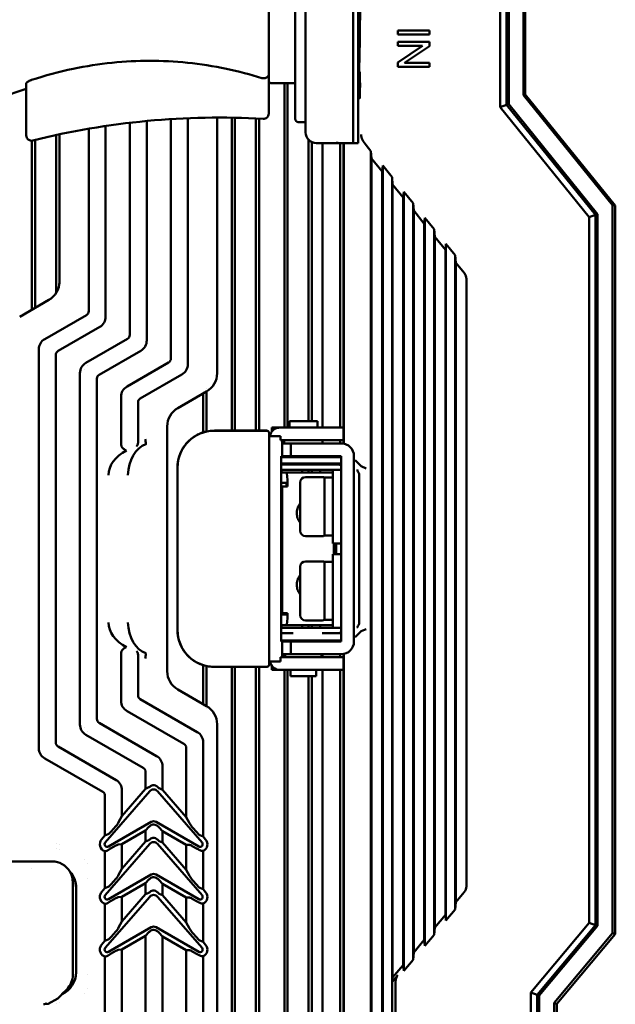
# Model space of a CAD drawing. Header units: millimetres. Extents: x 0 to 5104, y -184 to 1188.
# Tile 67 of 221: x 356 to 412, y 916 to 1010. Entities that reach past the tile are written whole.
import ezdxf

# ---------------------------------------------------------------- set-up
doc = ezdxf.new("R2010")
doc.units = ezdxf.units.MM
doc.header["$LTSCALE"] = 2
doc.layers.add('Sichtbar (ISO)', color=7, linetype='Continuous', lineweight=50)

msp = doc.modelspace()

# ---------------------------------------------------------------- linework, layer by layer
at = {"layer": 'Sichtbar (ISO)'}
for p, q in [((401.353, 1001.435), (401.353, 1041.899)), ((401.935, 1041.9), (401.935, 1001.641)), ((402.148, 1001.716), (402.148, 1041.942)), ((403.546, 1002.582), (403.546, 1041.942)), ((403.723, 1041.907), (403.723, 1002.644)), ((379.381, 1027.065), (379.381, 1004.538)), ((379.383, 1027.125), (379.383, 1003.925)), ((381.883, 1003.525), (381.883, 1027.525)), ((382.883, 1003.784), (382.883, 1027.284)), ((387.383, 1003.784), (387.383, 1027.284)), ((387.883, 1027.284), (387.883, 1003.784)), ((391.628, 1008.726), (391.628, 1008.328)), ((394.628, 1008.726), (391.628, 1008.726)), ((391.628, 1008.328), (394.628, 1008.328)), ((394.628, 1008.328), (394.628, 1008.726)), ((391.628, 1007.633), (391.628, 1007.252)), ((394.628, 1007.633), (391.628, 1007.633)), ((391.628, 1007.252), (393.986, 1007.252)), ((393.986, 1007.252), (391.628, 1005.677)), ((392.273, 1005.65), (394.628, 1007.225)), ((394.628, 1007.225), (394.628, 1007.633)), ((379.381, 1006.78), (379.383, 1006.78)), ((391.628, 1005.677), (391.628, 1005.269)), ((394.628, 1005.65), (392.273, 1005.65)), ((394.628, 1005.269), (394.628, 1005.65)), ((379.381, 1000.825), (379.381, 1004.538)), ((391.628, 1005.269), (394.628, 1005.269)), ((356.377, 1003.689), (356.377, 998.756)), ((379.583, 1003.725), (381.883, 1003.725)), ((380.869, 1003.725), (380.869, 971.03)), ((381.169, 1003.725), (381.169, 971.03)), ((381.883, 1000.325), (381.883, 1003.525)), ((382.883, 1003.784), (382.883, 999.034)), ((387.383, 1003.784), (387.383, 998.034)), ((387.883, 1003.784), (387.883, 998.034)), ((387.915, 1003.765), (387.883, 1003.764)), ((403.546, 1002.582), (403.723, 1002.644)), ((411.998, 992.145), (403.546, 1002.582)), ((403.723, 1002.644), (412.266, 992.094)), ((401.353, 1001.435), (401.935, 1001.641)), ((402.148, 1001.716), (401.935, 1001.641)), ((401.935, 1001.641), (410.374, 991.219)), ((410.588, 991.294), (402.148, 1001.716)), ((409.793, 991.013), (401.353, 1001.435)), ((366.199, 999.314), (366.199, 999.953)), ((367.807, 1000.123), (367.807, 999.314)), ((370.099, 999.314), (370.099, 1000.303)), ((371.707, 1000.386), (371.707, 999.314)), ((374.48, 976.184), (374.48, 1000.446)), ((375.869, 1000.436), (375.869, 970.742)), ((376.169, 1000.431), (376.169, 970.742)), ((378.169, 970.742), (378.169, 1000.362)), ((378.469, 970.742), (378.469, 1000.347)), ((382.883, 1000.025), (382.183, 1000.025)), ((359.215, 998.789), (359.215, 983.803)), ((359.515, 998.853), (359.515, 984.667)), ((359.525, 998.856), (359.525, 984.873)), ((362.299, 999.314), (362.299, 999.389)), ((362.299, 982.085), (362.299, 999.314)), ((363.907, 999.648), (363.907, 999.314)), ((363.907, 981.556), (363.907, 999.314)), ((366.199, 979.832), (366.199, 999.314)), ((367.807, 979.304), (367.807, 999.314)), ((370.099, 977.58), (370.099, 999.314)), ((371.707, 999.314), (371.707, 977.051)), ((356.915, 982.212), (356.915, 998.258)), ((357.215, 982.385), (357.215, 998.325)), ((383.169, 971.63), (383.169, 998.334)), ((383.469, 971.63), (383.469, 998.124)), ((385.883, 998.034), (383.883, 998.034)), ((384.49, 971.03), (384.49, 998.034)), ((385.883, 998.134), (385.883, 998.034)), ((386.083, 998.034), (385.883, 998.034)), ((386.083, 998.034), (386.456, 998.034)), ((386.169, 998.123), (386.169, 998.123)), ((386.169, 971.03), (386.169, 998.034)), ((387.136, 998.034), (386.456, 998.034)), ((386.469, 998.087), (386.469, 998.087)), ((386.469, 998.034), (386.469, 969.513)), ((386.514, 998.082), (386.514, 998.082)), ((386.514, 998.034), (386.514, 969.504)), ((387.383, 998.034), (387.136, 998.034)), ((387.383, 998.034), (387.883, 998.034)), ((388.639, 997.814), (389.078, 997.273)), ((389.078, 997.273), (389.078, 722.324)), ((389.139, 996.555), (389.078, 997.273)), ((389.139, 996.555), (390.139, 995.32)), ((389.139, 996.555), (389.139, 723.512)), ((390.2, 995.887), (390.139, 995.32)), ((390.139, 995.32), (390.139, 724.747)), ((390.2, 995.887), (391.078, 994.803)), ((390.2, 995.887), (390.2, 723.71)), ((391.078, 994.803), (391.139, 994.085)), ((391.078, 994.803), (391.078, 724.793)), ((391.139, 994.085), (392.139, 992.85)), ((391.139, 994.085), (391.139, 918.842)), ((392.2, 993.417), (392.139, 992.85)), ((392.2, 993.417), (393.078, 992.333)), ((392.2, 993.417), (392.2, 919.478)), ((392.139, 992.85), (392.139, 920.034)), ((393.078, 992.333), (393.139, 991.615)), ((393.078, 992.333), (393.078, 920.524)), ((393.139, 991.615), (394.139, 990.38)), ((393.139, 991.615), (393.139, 921.226)), ((411.998, 923.056), (411.998, 992.145)), ((411.998, 992.145), (412.266, 992.094)), ((412.266, 992.094), (412.266, 922.958)), ((394.2, 990.947), (394.139, 990.38)), ((394.139, 990.38), (394.139, 922.418)), ((394.2, 990.947), (395.078, 989.863)), ((394.2, 990.947), (394.2, 921.862)), ((409.793, 991.013), (410.374, 991.219)), ((409.793, 924.025), (409.793, 991.013)), ((410.588, 991.294), (410.374, 991.219)), ((410.374, 991.219), (410.374, 923.814)), ((410.588, 923.736), (410.588, 991.294)), ((395.078, 989.863), (395.139, 989.146)), ((395.078, 989.863), (395.078, 922.908)), ((395.139, 989.146), (396.139, 987.911)), ((395.139, 989.146), (395.139, 923.609)), ((396.2, 988.477), (396.139, 987.911)), ((396.139, 987.911), (396.139, 924.801)), ((396.2, 988.477), (397.078, 987.394)), ((396.2, 988.477), (396.2, 924.245)), ((397.078, 987.394), (397.139, 986.676)), ((397.078, 987.394), (397.078, 925.291)), ((397.139, 986.676), (397.943, 985.683)), ((397.139, 986.676), (397.139, 925.993)), ((398.136, 985.138), (398.136, 927.497)), ((355.752, 981.541), (358.526, 983.142)), ((358.135, 979.432), (362.082, 981.71)), ((359.396, 978.303), (363.344, 980.581)), ((362.035, 977.18), (365.982, 979.457)), ((357.571, 940.602), (357.571, 978.457)), ((363.296, 976.051), (367.244, 978.329)), ((359.18, 941.131), (359.18, 977.928)), ((361.915, 976.522), (361.915, 976.52)), ((362.215, 976.898), (362.215, 976.897)), ((369.882, 977.205), (365.935, 974.927)), ((361.471, 942.855), (361.471, 976.205)), ((363.08, 943.383), (363.08, 975.676)), ((371.144, 976.076), (367.196, 973.799)), ((373.169, 974.494), (373.169, 974.494)), ((373.469, 974.726), (373.469, 974.728)), ((365.371, 969.452), (365.371, 973.952)), ((373.479, 974.452), (370.753, 972.879)), ((373.169, 970.578), (373.169, 974.273)), ((373.469, 970.659), (373.469, 974.446)), ((366.98, 973.424), (366.98, 969.79)), ((369.752, 971.147), (369.752, 947.912)), ((379.962, 971.03), (379.669, 971.03)), ((379.669, 971.03), (379.669, 970.63)), ((379.962, 971.03), (379.963, 971.03)), ((379.963, 970.892), (379.963, 971.03)), ((379.963, 971.03), (380.469, 971.03)), ((380.469, 971.03), (383.469, 971.03)), ((383.994, 971.63), (381.344, 971.63)), ((381.344, 971.63), (381.344, 971.03)), ((386.469, 971.03), (383.469, 971.03)), ((383.994, 971.63), (383.994, 971.03)), ((386.469, 969.83), (386.469, 971.03)), ((379.003, 970.742), (374.228, 970.742)), ((374.247, 970.73), (374.229, 970.73)), ((379.222, 970.73), (374.247, 970.73)), ((379.203, 970.742), (379.021, 970.742)), ((379.422, 970.53), (379.422, 948.53)), ((379.422, 970.23), (379.503, 970.23)), ((380.491, 970.23), (379.503, 970.23)), ((380.495, 970.23), (380.491, 970.23)), ((380.495, 969.83), (380.495, 970.23)), ((380.495, 969.83), (383.469, 969.83)), ((380.669, 968.33), (380.669, 969.83)), ((380.844, 969.83), (380.844, 969.53)), ((383.469, 969.83), (386.469, 969.83)), ((384.494, 969.83), (384.494, 969.53)), ((386.169, 969.53), (386.169, 969.83)), ((380.669, 969.53), (381.469, 969.53)), ((381.669, 969.53), (381.469, 969.53)), ((381.469, 969.53), (381.469, 968.33)), ((386.269, 969.53), (381.669, 969.53)), ((380.562, 968.23), (380.557, 968.23)), ((380.561, 968.33), (380.669, 968.33)), ((384.447, 968.23), (380.562, 968.23)), ((381.469, 968.33), (380.669, 968.33)), ((380.869, 968.33), (380.869, 968.23)), ((381.169, 968.237), (381.169, 968.23)), ((381.469, 968.33), (381.669, 968.33)), ((381.669, 968.33), (386.269, 968.33)), ((386.269, 968.23), (384.447, 968.23)), ((384.49, 968.23), (384.49, 968.33)), ((386.169, 968.23), (386.169, 968.33)), ((386.269, 950.73), (386.269, 968.33)), ((387.469, 968.33), (387.469, 950.73)), ((370.716, 967.23), (370.716, 951.83)), ((370.729, 951.83), (370.729, 967.23)), ((380.555, 951.19), (380.555, 967.87)), ((380.562, 951.53), (380.562, 967.63)), ((380.562, 967.63), (384.447, 967.63)), ((380.624, 967.53), (380.562, 967.53)), ((380.562, 967.03), (380.624, 967.03)), ((380.596, 966.78), (380.596, 967.03)), ((381.707, 967.53), (380.624, 967.53)), ((380.624, 967.03), (381.707, 967.03)), ((380.869, 967.63), (380.869, 967.53)), ((381.169, 967.63), (381.169, 967.53)), ((385.941, 967.53), (381.707, 967.53)), ((381.707, 967.03), (385.47, 967.03)), ((382.546, 966.78), (382.546, 967.03)), ((383.169, 967.53), (383.169, 967.63)), ((383.169, 966.78), (383.169, 967.03)), ((383.469, 967.53), (383.469, 967.63)), ((383.469, 966.78), (383.469, 967.03)), ((384.268, 966.78), (384.268, 967.03)), ((384.447, 967.63), (386.269, 967.63)), ((384.49, 967.53), (384.49, 967.63)), ((385.47, 960.03), (385.47, 967.03)), ((385.47, 967.03), (386.269, 967.03)), ((386.169, 967.474), (386.169, 967.63)), ((387.47, 966.7), (387.47, 967.823)), ((387.572, 967.925), (388.139, 967.358)), ((388.139, 967.358), (388.639, 967.151)), ((380.562, 966.78), (381.065, 966.78)), ((385.449, 966.78), (381.065, 966.78)), ((382.87, 966.33), (384.452, 966.33)), ((384.67, 960.78), (384.67, 966.28)), ((384.67, 966.28), (385.47, 966.28)), ((387.47, 966.7), (387.47, 966.347)), ((387.47, 952.712), (387.47, 966.347)), ((387.97, 966.481), (387.97, 952.578)), ((381.083, 965.78), (380.562, 965.78)), ((380.562, 965.23), (380.585, 965.23)), ((380.585, 965.452), (380.672, 965.452)), ((380.585, 965.452), (380.585, 953.42)), ((380.672, 953.48), (380.672, 965.452)), ((381.17, 965.452), (380.672, 965.452)), ((381.083, 965.452), (381.083, 965.78)), ((381.17, 965.452), (381.17, 965.58)), ((382.37, 961.23), (382.37, 965.83)), ((380.585, 964.73), (380.562, 964.73)), ((387.469, 965.03), (387.47, 965.03)), ((387.469, 962.03), (387.47, 962.03)), ((382.87, 960.73), (384.452, 960.73)), ((384.67, 960.78), (385.47, 960.78)), ((385.47, 960.03), (386.269, 960.03)), ((385.553, 959.03), (385.553, 960.03)), ((385.767, 960.03), (385.767, 959.03)), ((386.265, 960.03), (386.265, 959.03)), ((385.47, 952.03), (385.47, 959.03)), ((385.47, 959.03), (386.269, 959.03)), ((382.37, 953.23), (382.37, 957.83)), ((382.87, 958.33), (384.452, 958.33)), ((384.67, 952.78), (384.67, 958.28)), ((384.67, 958.28), (385.47, 958.28)), ((387.469, 957.03), (387.47, 957.03)), ((380.585, 954.33), (380.562, 954.33)), ((387.469, 954.03), (387.47, 954.03)), ((380.562, 953.83), (380.585, 953.83)), ((380.562, 953.28), (381.083, 953.28)), ((380.585, 953.42), (380.672, 953.42)), ((380.672, 953.42), (381.17, 953.42)), ((381.083, 953.42), (381.083, 953.28)), ((381.065, 952.28), (380.562, 952.28)), ((380.596, 952.28), (380.596, 952.03)), ((381.065, 952.28), (385.449, 952.28)), ((382.546, 952.28), (382.546, 952.03)), ((382.87, 952.73), (384.452, 952.73)), ((383.169, 952.03), (383.169, 952.28)), ((383.469, 952.03), (383.469, 952.28)), ((384.268, 952.03), (384.268, 952.28)), ((384.67, 952.78), (385.47, 952.78)), ((387.47, 952.712), (387.47, 952.359)), ((387.47, 951.236), (387.47, 952.359)), ((380.562, 952.03), (380.624, 952.03)), ((380.562, 951.53), (381.707, 951.53)), ((381.707, 952.03), (380.624, 952.03)), ((385.47, 952.03), (381.707, 952.03)), ((385.941, 951.53), (384.447, 951.53)), ((385.47, 952.03), (386.269, 952.03)), ((386.269, 951.53), (385.941, 951.53)), ((386.169, 951.53), (386.169, 951.585)), ((388.139, 951.701), (387.572, 951.134)), ((388.639, 951.908), (388.139, 951.701)), ((380.557, 950.83), (380.562, 950.83)), ((380.669, 950.73), (380.561, 950.73)), ((380.562, 950.83), (384.447, 950.83)), ((380.669, 949.23), (380.669, 950.73)), ((380.669, 950.73), (381.469, 950.73)), ((380.869, 950.83), (380.869, 950.73)), ((381.169, 950.83), (381.169, 950.73)), ((381.669, 950.73), (381.469, 950.73)), ((381.469, 950.73), (381.469, 949.53)), ((386.269, 950.73), (381.669, 950.73)), ((383.169, 950.73), (383.169, 950.83)), ((383.469, 950.73), (383.469, 950.83)), ((384.447, 950.83), (386.269, 950.83)), ((384.49, 950.73), (384.49, 950.83)), ((386.169, 950.73), (386.169, 950.83)), ((365.371, 945.107), (365.371, 949.607)), ((366.98, 949.269), (366.98, 945.636)), ((381.469, 949.53), (380.669, 949.53)), ((380.869, 949.53), (380.869, 949.23)), ((380.944, 949.23), (380.944, 949.53)), ((381.469, 949.53), (381.669, 949.53)), ((386.269, 949.53), (381.669, 949.53)), ((384.394, 949.23), (384.394, 949.53)), ((384.49, 949.23), (384.49, 949.53)), ((386.169, 949.23), (386.169, 949.53)), ((386.469, 949.546), (386.469, 769.513)), ((386.514, 949.555), (386.514, 769.504)), ((373.169, 944.786), (373.169, 948.481)), ((373.469, 944.613), (373.469, 948.4)), ((374.229, 948.33), (374.247, 948.33)), ((374.247, 948.33), (379.222, 948.33)), ((379.503, 948.83), (379.422, 948.83)), ((379.503, 948.83), (380.491, 948.83)), ((379.669, 948.43), (379.669, 948.03)), ((380.495, 948.83), (380.491, 948.83)), ((380.495, 949.23), (383.469, 949.23)), ((380.495, 948.83), (380.495, 949.23)), ((386.469, 949.23), (383.469, 949.23)), ((386.469, 948.03), (386.469, 949.23)), ((374.228, 948.318), (379.003, 948.318)), ((375.869, 948.318), (375.869, 888.94)), ((376.169, 948.318), (376.169, 888.94)), ((378.169, 888.94), (378.169, 948.318)), ((378.469, 888.94), (378.469, 948.318)), ((379.021, 948.318), (379.203, 948.318)), ((379.669, 948.03), (379.962, 948.03)), ((379.963, 948.03), (379.962, 948.03)), ((379.963, 948.03), (379.963, 948.167)), ((379.963, 948.03), (380.469, 948.03)), ((383.469, 948.03), (380.469, 948.03)), ((380.869, 948.03), (380.869, 888.94)), ((381.169, 948.03), (381.169, 888.94)), ((381.444, 947.43), (381.444, 948.03)), ((381.444, 947.43), (383.894, 947.43)), ((383.169, 888.94), (383.169, 947.43)), ((383.469, 948.03), (386.469, 948.03)), ((383.469, 888.94), (383.469, 947.43)), ((383.894, 947.43), (383.894, 948.03)), ((384.49, 771.03), (384.49, 948.03)), ((386.169, 771.03), (386.169, 948.03)), ((373.479, 944.607), (370.753, 946.18)), ((367.196, 945.261), (372.597, 942.144)), ((371.336, 941.015), (365.935, 944.132)), ((373.169, 944.565), (373.169, 944.565)), ((373.469, 944.331), (373.469, 944.333)), ((368.744, 939.865), (363.296, 943.008)), ((374.48, 865.446), (374.48, 942.875)), ((361.915, 942.539), (361.915, 942.538)), ((367.482, 938.736), (362.035, 941.879)), ((362.215, 942.162), (362.215, 942.162)), ((373.16, 941.169), (373.16, 932.225)), ((364.89, 937.586), (359.396, 940.756)), ((371.552, 940.64), (371.552, 934.076)), ((363.628, 936.457), (358.135, 939.627)), ((367.699, 938.361), (367.699, 936.755)), ((369.307, 938.89), (369.307, 936.658)), ((368.096, 936.518), (363.871, 931.658)), ((365.453, 934.172), (367.699, 936.755)), ((365.453, 936.611), (365.453, 934.172)), ((368.016, 936.895), (367.699, 936.755)), ((368.825, 936.518), (373.05, 931.658)), ((369.307, 936.658), (368.989, 936.799)), ((371.552, 934.076), (369.307, 936.658)), ((363.845, 936.082), (363.845, 932.322)), ((364.18, 931.282), (368.219, 933.614)), ((365.453, 934.172), (365.136, 933.582)), ((372.741, 931.282), (368.702, 933.614)), ((371.552, 934.076), (371.87, 933.486)), ((364.162, 932.462), (363.845, 932.322)), ((364.422, 932.7), (364.876, 933.222)), ((367.699, 932.788), (365.453, 931.491)), ((367.699, 932.788), (368.016, 933.141)), ((367.699, 932.788), (367.699, 931.755)), ((368.729, 933.289), (368.702, 933.305)), ((369.307, 932.739), (368.989, 933.093)), ((369.307, 932.739), (371.552, 931.443)), ((369.307, 931.658), (369.307, 932.739)), ((372.583, 932.604), (372.129, 933.125)), ((359.215, 931.548), (359.215, 931.548)), ((363.527, 931.956), (363.845, 932.322)), ((368.096, 931.518), (363.871, 926.658)), ((365.453, 929.172), (367.699, 931.755)), ((368.016, 931.895), (367.699, 931.755)), ((368.825, 931.518), (373.05, 926.658)), ((368.989, 931.799), (369.307, 931.658)), ((371.552, 929.076), (369.307, 931.658)), ((372.843, 932.366), (373.16, 932.225)), ((373.394, 931.956), (373.16, 932.225)), ((359.215, 931.045), (359.215, 931.045)), ((359.515, 931.504), (359.515, 931.503)), ((359.515, 930.995), (359.515, 930.995)), ((363.845, 930.827), (363.845, 927.322)), ((364.876, 931.375), (364.422, 931.113)), ((365.136, 931.478), (365.453, 931.491)), ((365.453, 931.491), (365.453, 929.172)), ((371.87, 931.43), (371.552, 931.443)), ((371.552, 931.443), (371.552, 929.076)), ((372.129, 931.326), (372.583, 931.064)), ((373.16, 930.859), (373.16, 927.225)), ((348.703, 929.862), (358.812, 929.862)), ((361.915, 930.06), (361.915, 930.058)), ((356.915, 929.193), (356.915, 929.193)), ((362.215, 929.626), (362.215, 929.621)), ((365.136, 928.582), (365.453, 929.172)), ((371.87, 928.486), (371.552, 929.076)), ((360.796, 927.861), (360.796, 919.124)), ((362.215, 928.255), (362.215, 928.255)), ((364.18, 926.282), (368.219, 928.614)), ((364.422, 927.7), (364.876, 928.222)), ((365.453, 926.491), (367.699, 927.788)), ((368.016, 928.141), (367.699, 927.788)), ((367.699, 927.788), (367.699, 926.755)), ((372.741, 926.282), (368.702, 928.614)), ((368.702, 928.305), (368.729, 928.289)), ((368.989, 928.093), (369.307, 927.739)), ((372.583, 927.604), (372.129, 928.125)), ((361.102, 927.36), (361.102, 919.353)), ((361.105, 919.349), (361.105, 927.364)), ((363.527, 926.956), (363.845, 927.322)), ((363.845, 927.322), (364.162, 927.462)), ((367.699, 926.755), (368.016, 926.895)), ((371.552, 926.443), (369.307, 927.739)), ((369.307, 926.658), (369.307, 927.739)), ((373.16, 927.225), (372.843, 927.366)), ((373.394, 926.956), (373.16, 927.225)), ((397.934, 926.94), (397.139, 925.993)), ((368.096, 926.518), (363.871, 921.658)), ((364.422, 926.113), (364.876, 926.375)), ((365.136, 926.478), (365.453, 926.491)), ((367.699, 926.755), (365.453, 924.172)), ((365.453, 924.172), (365.453, 926.491)), ((368.825, 926.518), (373.05, 921.658)), ((368.989, 926.799), (369.307, 926.658)), ((369.307, 926.658), (371.552, 924.076)), ((371.87, 926.43), (371.552, 926.443)), ((371.552, 924.076), (371.552, 926.443)), ((372.583, 926.064), (372.129, 926.326)), ((397.139, 925.993), (397.078, 925.291)), ((363.845, 922.322), (363.845, 925.827)), ((373.16, 922.225), (373.16, 925.859)), ((397.078, 925.291), (396.2, 924.245)), ((365.453, 924.172), (365.136, 923.582)), ((371.552, 924.076), (371.87, 923.486)), ((396.139, 924.801), (395.139, 923.609)), ((396.139, 924.801), (396.2, 924.245)), ((364.18, 921.282), (368.219, 923.614)), ((364.876, 923.222), (364.422, 922.7)), ((367.699, 922.788), (368.016, 923.141)), ((372.741, 921.282), (368.702, 923.614)), ((368.729, 923.289), (368.702, 923.305)), ((372.129, 923.125), (372.583, 922.604)), ((395.139, 923.609), (395.078, 922.908)), ((404.257, 917.428), (409.793, 924.025)), ((410.374, 923.814), (404.839, 917.217)), ((405.053, 917.139), (410.588, 923.736)), ((409.793, 924.025), (410.374, 923.814)), ((410.588, 923.736), (410.374, 923.814)), ((363.845, 922.322), (363.527, 921.956)), ((364.162, 922.462), (363.845, 922.322)), ((365.453, 921.491), (367.699, 922.788)), ((367.699, 922.788), (367.699, 892.025)), ((369.307, 922.739), (368.989, 923.093)), ((371.552, 921.443), (369.307, 922.739)), ((369.307, 892.073), (369.307, 922.739)), ((372.843, 922.366), (373.16, 922.225)), ((373.16, 922.225), (373.394, 921.956)), ((394.139, 922.418), (393.139, 921.226)), ((394.139, 922.418), (394.2, 921.862)), ((395.078, 922.908), (394.2, 921.862)), ((406.463, 916.459), (411.998, 923.056)), ((412.266, 922.958), (406.731, 916.361)), ((411.998, 923.056), (412.266, 922.958)), ((364.422, 921.113), (364.876, 921.375)), ((365.136, 921.478), (365.453, 921.491)), ((365.453, 890.204), (365.453, 921.491)), ((371.552, 921.443), (371.552, 890.712)), ((371.87, 921.43), (371.552, 921.443)), ((372.583, 921.064), (372.129, 921.326)), ((363.845, 892.149), (363.845, 920.827)), ((373.16, 795.412), (373.16, 920.859)), ((393.078, 920.524), (392.2, 919.478)), ((393.139, 921.226), (393.078, 920.524)), ((392.139, 920.034), (391.139, 918.842)), ((392.139, 920.034), (392.2, 919.478)), ((362.215, 919.176), (362.215, 919.176)), ((391.62, 919.056), (391.104, 918.441)), ((391.104, 918.441), (391.139, 918.842)), ((391.104, 800.618), (391.104, 918.441)), ((391.417, 800.559), (391.417, 918.5)), ((360.21, 917.711), (359.763, 917.264)), ((362.215, 917.81), (362.215, 917.805)), ((359.357, 916.851), (358.438, 916.353)), ((359.767, 917.261), (359.357, 916.851)), ((361.915, 917.372), (361.915, 917.37)), ((404.257, 800.841), (404.257, 917.428)), ((404.257, 917.428), (404.839, 917.217)), ((405.053, 917.139), (404.839, 917.217)), ((404.839, 917.217), (404.839, 801.052)), ((405.053, 801.13), (405.053, 917.139)), ((358.438, 916.353), (358.142, 916.327)), ((359.215, 916.382), (359.215, 916.382)), ((359.515, 916.432), (359.515, 916.432)), ((406.463, 801.993), (406.463, 916.459)), ((406.463, 916.459), (406.731, 916.361)), ((406.731, 916.361), (406.731, 802.09))]:
    msp.add_line(p, q, dxfattribs=at)
for centre, radius, start, end in [((379.583, 1003.925), 0.2, 179.99999, 270), ((368.094, 967.263), 37.782, 108.06726, 111.79466), ((378.881, 1000.825), 0.5, 266.70166, 0), ((374.662, 927.627), 72.819, 86.70166, 104.03875), ((382.183, 1000.325), 0.3, 179.99979, 270), ((383.883, 999.034), 1, 180, 270), ((356.877, 998.756), 0.5, 180, 284.03875), ((380.469, 970.03), 1, 90, 168.46304), ((379.222, 970.53), 0.2, 0, 90), ((386.269, 968.33), 1.2, 0, 90), ((381.244, 968.63), 0.4, 228.59038, 270), ((384.094, 968.63), 0.4, 270, 311.40962), ((382.87, 965.83), 0.5, 90, 180), ((384.452, 965.83), 0.5, 64.15807, 90), ((382.87, 961.23), 0.5, 180, 270), ((384.452, 961.23), 0.5, 270, 295.84193), ((382.87, 957.83), 0.5, 90, 180), ((384.452, 957.83), 0.5, 64.15807, 90), ((382.87, 953.23), 0.5, 180, 270), ((384.452, 953.23), 0.5, 270, 295.84193), ((386.269, 950.73), 1.2, 270, 0), ((379.222, 948.53), 0.2, 270, 0), ((380.469, 949.03), 1, 191.53696, 270), ((364.057, 931.496), 0.702, 139, 252.4019), ((364.057, 931.496), 0.246, 139, 300), ((372.865, 931.496), 0.246, 240, 41), ((372.865, 931.496), 0.702, 294.93247, 41), ((364.057, 926.496), 0.702, 139, 158.39058), ((372.865, 926.496), 0.702, 294.93247, 41), ((364.057, 926.496), 0.702, 201.60942, 252.4019), ((364.057, 926.496), 0.246, 139, 300), ((372.865, 926.496), 0.246, 240, 41), ((364.057, 921.496), 0.702, 139, 158.39058), ((364.057, 921.496), 0.702, 201.60942, 252.4019), ((364.057, 921.496), 0.246, 139, 300), ((372.865, 921.496), 0.246, 240, 41), ((372.865, 921.496), 0.702, 294.93247, 41)]:
    msp.add_arc(centre, radius, start, end, dxfattribs=at)
for centre, major_axis, ratio, start_param, end_param in [((387.855, 1015.525), (0, 12.25), 0.017455, 3.273106, 6.151672), ((388.639, 997.356), (-0.447, 0.758), 0.296452, 5.178313, 5.20583), ((357.524, 984.874), (1.733, -1.001), 0.999188, 5.759806, 6.806564), ((396.982, 985.035), (-1.105, -0.391), 0.852762, 2.848322, 3.434864), ((361.721, 982.168), (0.52, -0.301), 0.832031, 5.835243, 6.731127), ((362.406, 981.773), (-1.353, 0.781), 0.832031, 2.693651, 3.589535), ((359.073, 978.24), (-1.353, 0.781), 0.832031, 5.835243, 6.731127), ((365.621, 979.916), (-0.52, 0.301), 0.832031, 2.693651, 3.589535), ((366.306, 979.52), (-1.353, 0.781), 0.832031, 2.693651, 3.589535), ((359.757, 977.845), (-0.52, 0.301), 0.832031, 5.835243, 6.731127), ((369.521, 977.663), (0.52, -0.301), 0.832031, 5.835243, 6.731127), ((362.973, 975.988), (-1.353, 0.781), 0.832031, 5.835243, 6.731127), ((370.206, 977.268), (-1.353, 0.781), 0.832031, 2.693651, 3.589535), ((363.657, 975.593), (-0.52, 0.301), 0.832031, 5.835243, 6.731127), ((372.479, 976.184), (-2.001, 0), 0.999391, 2.094395, 3.141593), ((366.873, 973.736), (-1.353, 0.781), 0.832031, 5.835243, 6.731127), ((367.557, 973.34), (-0.52, 0.301), 0.832031, 5.835243, 6.731127), ((371.753, 971.147), (2.001, 0), 0.999391, 2.094395, 3.141593), ((374.229, 967.23), (0, 3.5), 0.999932, 0, 1.570796), ((379.003, 970.542), (0.027, 0.198), 0.999768, 0.07896, 0.134413), ((379.203, 970.173), (0, 0.568), 0.011633, 6.076651, 6.283185), ((368.147, 966.53), (0.131, 2.999), 0.706433, 0.262061, 1.60163), ((368.778, 966.53), (4.596, 0), 0.652714, 2.252148, 3.141593), ((380.561, 967.87), (0, -0.46), 0.0131, 3.141593, 4.712389), ((380.562, 967.63), (0, 0.6), 0.996195, 0, 0.006994), ((385.941, 967.03), (0, 0.5), 0.996195, 5.564484, 6.283185), ((388.177, 966.688), (0.351, -0.357), 0.322307, 3.169135, 4.196063), ((388.639, 967.858), (0.5, 0.501), 0.017444, 3.141582, 3.148809), ((381.065, 965.58), (0, 1.2), 0.087156, 4.712389, 6.283185), ((385.449, 965.58), (0, 1.2), 0.087156, 6.077902, 6.283185), ((387.47, 965.981), (0.354, 0.854), 0.414035, 5.497787, 6.016975), ((380.567, 953.48), (0, 1.2), 0.087156, 4.662714, 4.712389), ((381.065, 953.48), (0, -1.2), 0.087156, 0, 1.521121), ((368.778, 952.53), (-4.596, 0), 0.652714, 0, 0.889444), ((368.147, 952.53), (-0.131, 2.999), 0.706433, 1.539963, 2.879531), ((385.449, 953.48), (0, -1.2), 0.087156, 0, 0.205283), ((388.177, 952.371), (0.351, 0.357), 0.322307, 2.087122, 3.114051), ((387.47, 953.078), (-0.354, 0.854), 0.414035, 3.407803, 3.926991), ((374.229, 951.83), (0, -3.5), 0.999932, 4.712389, 6.283185), ((380.561, 951.19), (0, -0.46), 0.0131, 4.712389, 6.283185), ((385.941, 952.03), (0, -0.5), 0.996195, 0, 0.718701), ((388.639, 951.201), (0.5, -0.501), 0.017444, 3.134376, 3.141603), ((380.562, 951.43), (0, -0.6), 0.996195, 6.276191, 6.283185), ((366.221, 949.777), (1.512, -0.173), 0.023257, 6.282566, 6.395033), ((379.203, 948.886), (0, -0.568), 0.011633, 0, 0.206535), ((371.753, 947.912), (2.001, 0), 0.999391, 3.141593, 4.18879), ((379.003, 948.518), (0.027, -0.198), 0.999768, 6.149327, 6.204889), ((367.557, 945.719), (-0.52, -0.301), 0.832031, 5.835243, 6.731127), ((366.873, 945.324), (-1.353, -0.781), 0.832031, 5.835243, 6.731127), ((372.479, 942.875), (-2.001, 0), 0.999391, 3.141593, 4.18879), ((362.973, 943.071), (-1.353, -0.781), 0.832031, 5.835243, 6.731127), ((363.657, 943.467), (-0.52, -0.301), 0.832031, 5.835243, 6.731127), ((371.659, 940.952), (1.353, 0.781), 0.832031, 5.835243, 6.731127), ((359.757, 941.214), (-0.52, -0.301), 0.832031, 5.835243, 6.731127), ((370.975, 940.557), (0.52, 0.301), 0.832031, 5.835243, 6.731127), ((359.073, 940.819), (-1.353, -0.781), 0.832031, 5.835243, 6.731127), ((367.806, 938.673), (-1.353, -0.781), 0.832031, 2.693651, 3.589535), ((367.121, 938.278), (0.52, 0.301), 0.832031, 5.835243, 6.731127), ((363.952, 936.394), (-1.353, -0.781), 0.832031, 2.693651, 3.589535), ((368.461, 936.557), (0, -0.54), 0.925764, 2.574399, 3.520507), ((363.268, 935.999), (0.52, 0.301), 0.832031, 5.835243, 6.731127), ((368.276, 937.256), (0.294, 0.363), 0.168682, 3.459729, 3.865338), ((368.461, 936.148), (0, -0.54), 0.925764, 2.324742, 3.958443), ((368.729, 937.159), (-0.294, 0.363), 0.168682, 2.101507, 2.823457), ((364.876, 933.344), (0.294, 0.363), 0.168682, 4.506926, 5.554124), ((368.461, 933.156), (0, -0.523), 0.955319, 2.637557, 3.645628), ((368.461, 932.847), (0, -0.523), 0.955319, 2.637557, 3.520507), ((372.129, 933.248), (-0.294, 0.363), 0.168682, 0.729061, 1.776259), ((364.422, 932.822), (0.294, 0.363), 0.168682, 3.459729, 4.506926), ((368.276, 933.245), (-0.297, -0.184), 0.227735, 4.761422, 5.619069), ((368.729, 933.197), (0.297, -0.184), 0.227735, 0.664116, 1.711314), ((372.583, 932.726), (-0.294, 0.363), 0.168682, 1.776259, 2.823457), ((368.276, 932.256), (-0.294, -0.363), 0.168682, 0.318136, 0.723746), ((368.461, 931.148), (0, 0.54), 0.925764, 5.466335, 7.100036), ((368.461, 931.557), (0, 0.54), 0.925764, 5.715992, 6.6621), ((368.729, 932.159), (0.294, -0.363), 0.168682, 5.2431, 5.965049), ((363.7, 931.496), (-0.769, 0), 0.885782, 1.760091, 2.215609), ((364.422, 931.02), (-0.297, -0.184), 0.227735, 4.571872, 4.930832), ((364.876, 931.282), (-0.297, -0.184), 0.227735, 3.524674, 4.571872), ((372.129, 931.234), (0.297, -0.184), 0.227735, 1.711314, 2.758511), ((372.583, 930.972), (-0.297, 0.184), 0.227735, 4.772338, 4.852906), ((373.198, 931.496), (0.72, 0), 0.885782, 4.195493, 4.659463), ((358.797, 927.855), (-1.425, -1.425), 0.992433, 2.895242, 3.923193), ((358.788, 927.846), (-1.425, -1.425), 0.992433, 2.359993, 2.915085), ((358.8, 927.358), (-1.628, -1.628), 0.998783, 2.356803, 3.100016), ((358.804, 927.361), (-1.628, -1.628), 0.998783, 2.356803, 3.083221), ((364.876, 928.344), (-0.294, -0.363), 0.168682, 1.365334, 2.412531), ((368.276, 928.245), (-0.297, -0.184), 0.227735, 4.761422, 5.619069), ((368.461, 928.156), (0, -0.523), 0.955319, 2.637557, 3.645628), ((368.461, 927.847), (0, -0.523), 0.955319, 2.637557, 3.520507), ((368.729, 928.197), (0.297, -0.184), 0.227735, 0.664116, 1.711314), ((372.129, 928.248), (0.294, -0.363), 0.168682, 3.870654, 4.917852), ((364.422, 927.822), (-0.294, -0.363), 0.168682, 0.318136, 1.365334), ((368.276, 927.256), (-0.294, -0.363), 0.168682, 0.318136, 0.723746), ((368.461, 926.557), (0, 0.54), 0.925764, 5.715992, 6.6621), ((368.729, 927.159), (0.294, -0.363), 0.168682, 5.2431, 5.965049), ((372.583, 927.726), (-0.294, 0.363), 0.168682, 1.776259, 2.823457), ((396.982, 927.602), (-1.103, 0.401), 0.852031, 2.840883, 3.442302), ((363.7, 926.496), (-0.769, 0), 0.885782, 1.760091, 2.215609), ((364.422, 926.02), (0.297, 0.184), 0.227735, 1.430279, 1.78924), ((364.876, 926.282), (0.297, 0.184), 0.227735, 0.383081, 1.430279), ((368.461, 926.148), (0, 0.54), 0.925764, 5.466335, 7.100036), ((372.129, 926.234), (-0.297, 0.184), 0.227735, 4.852906, 5.900104), ((372.583, 925.972), (0.297, -0.184), 0.227735, 1.630745, 1.711314), ((373.198, 926.496), (0.72, 0), 0.885782, 4.195493, 4.659463), ((364.876, 923.344), (0.294, 0.363), 0.168682, 4.506926, 5.554124), ((368.276, 923.245), (0.297, 0.184), 0.227735, 1.619829, 2.477476), ((368.461, 923.156), (0, -0.523), 0.955319, 2.637557, 3.645628), ((368.461, 922.847), (0, -0.523), 0.955319, 2.637557, 3.520507), ((368.729, 923.197), (-0.297, 0.184), 0.227735, 3.805709, 4.852906), ((372.129, 923.248), (-0.294, 0.363), 0.168682, 0.729061, 1.776259), ((364.422, 922.822), (0.294, 0.363), 0.168682, 3.459729, 4.506926), ((372.583, 922.726), (0.294, -0.363), 0.168682, 4.917852, 5.965049), ((364.876, 921.282), (0.297, 0.184), 0.227735, 0.383081, 1.430279), ((372.129, 921.234), (-0.297, 0.184), 0.227735, 4.852906, 5.900104), ((363.7, 921.496), (-0.769, 0), 0.885782, 1.760091, 2.215609), ((364.422, 921.02), (0.297, 0.184), 0.227735, 1.430279, 1.78924), ((372.583, 920.972), (0.297, -0.184), 0.227735, 1.630745, 1.711314), ((373.198, 921.496), (0.72, 0), 0.885782, 4.195493, 4.659463), ((358.8, 919.355), (-1.628, 1.628), 0.998783, 2.787197, 3.926382), ((358.804, 919.352), (-1.628, 1.628), 0.998783, 2.787575, 3.926382), ((358.788, 919.122), (1.985, 0.303), 0.996106, 5.347971, 6.132088), ((392.572, 918.395), (1.103, -0.401), 0.852031, 2.840883, 3.442302), ((333.847, 944.309), (-28.235, 28.235), 0.0576, 2.787197, 2.787575)]:
    msp.add_ellipse(centre, major_axis=major_axis, ratio=ratio, start_param=start_param, end_param=end_param, dxfattribs=at)
msp.add_ellipse((388.02, 1003.525), major_axis=(0, 1.25), ratio=0.017455, dxfattribs=at)
for points, knots in [([(356.877, 1004.017), (358.15, 1004.433), (359.475, 1004.795), (363.276, 1005.594), (365.79, 1005.838), (370.399, 1005.838), (372.913, 1005.594), (376.513, 1004.837), (377.644, 1004.539), (378.74, 1004.2)], [-12.299309, -12.299309, -12.299309, -12.299309, -11.92175, -11.92175, -11.230343, -11.230343, -10.538936, -10.538936, -10.217623, -10.217623, -10.217623, -10.217623]), ([(378.881, 1004.178), (378.935, 1004.178), (378.987, 1004.184), (379.092, 1004.209), (379.141, 1004.228), (379.235, 1004.279), (379.277, 1004.313), (379.332, 1004.378), (379.35, 1004.408), (379.374, 1004.471), (379.381, 1004.503), (379.381, 1004.536), (379.381, 1004.537), (379.381, 1004.538)], [-0.08793296, -0.08793296, -0.08793296, -0.08793296, -0.0717205, -0.0717205, -0.05402166, -0.05402166, -0.03271678, -0.03271678, -0.01657454, -0.01657454, 0, 0, 0.00039154, 0.00039154, 0.00039154, 0.00039154]), ([(356.377, 1003.689), (356.377, 1003.693), (356.378, 1003.698), (356.379, 1003.703), (356.385, 1003.725), (356.404, 1003.752), (356.469, 1003.812), (356.516, 1003.846), (356.626, 1003.912), (356.688, 1003.943), (356.788, 1003.985), (356.821, 1003.997), (356.862, 1004.012), (356.869, 1004.014), (356.877, 1004.017)], [0.32486293, 0.32486293, 0.32486293, 0.32486293, 0.32964926, 0.32964926, 0.32964926, 0.35089555, 0.35089555, 0.37459005, 0.37459005, 0.39702681, 0.39702681, 0.40769533, 0.40769533, 0.41007574, 0.41007574, 0.41007574, 0.41007574]), ([(388.139, 998.857), (388.141, 998.683), (388.192, 998.499), (388.372, 998.152), (388.497, 997.987), (388.625, 997.831)], [-0.5311677, -0.5311677, -0.5311677, -0.5311677, -0.4673817, -0.4673817, -0.4071102, -0.4071102, -0.4071102, -0.4071102]), ([(367.665, 969.94), (367.665, 969.939), (367.665, 969.938), (367.673, 969.883), (367.681, 969.829), (367.696, 969.722), (367.703, 969.672), (367.715, 969.582), (367.721, 969.543), (367.729, 969.486), (367.732, 969.466), (367.733, 969.455)], [-0.06864839, -0.06864839, -0.06864839, -0.06864839, -0.06835478, -0.06835478, -0.05185209, -0.05185209, -0.03432575, -0.03432575, -0.01664327, -0.01664327, 0, 0, 0, 0]), ([(370.716, 967.23), (370.716, 967.597), (370.774, 967.965), (371.002, 968.665), (371.171, 968.996), (371.603, 969.591), (371.866, 969.855), (372.461, 970.287), (372.793, 970.456), (373.492, 970.683), (373.86, 970.742), (374.228, 970.742)], [4.712389, 4.712389, 4.712389, 4.712389, 5.026548, 5.026548, 5.340708, 5.340708, 5.654867, 5.654867, 5.969026, 5.969026, 6.283185, 6.283185, 6.283185, 6.283185]), ([(365.371, 969.452), (365.371, 969.396), (365.379, 969.339), (365.405, 969.259), (365.416, 969.234), (365.444, 969.184), (365.46, 969.161), (365.479, 969.139)], [0, 0, 0, 0, 0.01691122, 0.01691122, 0.02531211, 0.02531211, 0.03392986, 0.03392986, 0.03392986, 0.03392986]), ([(365.479, 969.139), (365.517, 969.097), (365.558, 969.056), (365.599, 969.022), (365.64, 968.987), (365.682, 968.956), (365.722, 968.932), (365.765, 968.905), (365.807, 968.885), (365.844, 968.871), (365.857, 968.867), (365.871, 968.863), (365.883, 968.86)], [0, 0, 0, 0, 0.2897303, 0.2897303, 0.2897303, 0.5779832, 0.5779832, 0.5779832, 0.890162, 0.890162, 0.890162, 1, 1, 1, 1]), ([(366.981, 969.737), (366.984, 969.684), (366.983, 969.633), (366.972, 969.533), (366.962, 969.486), (366.936, 969.401), (366.919, 969.363), (366.891, 969.314), (366.882, 969.299), (366.862, 969.273), (366.852, 969.261), (366.841, 969.251), (366.84, 969.25), (366.84, 969.25)], [-0.0619174, -0.0619174, -0.0619174, -0.0619174, -0.04666951, -0.04666951, -0.03086327, -0.03086327, -0.01507784, -0.01507784, -0.00747634, -0.00747634, 0, 0, 0.00026026, 0.00026026, 0.00026026, 0.00026026]), ([(366.98, 969.79), (366.98, 969.781), (366.98, 969.772), (366.98, 969.755), (366.981, 969.746), (366.981, 969.737)], [-0.005394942, -0.005394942, -0.005394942, -0.005394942, -0.002688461, -0.002688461, -0.000001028, -0.000001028, -0.000001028, -0.000001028]), ([(367.724, 969.45), (367.727, 969.451), (367.729, 969.451), (367.731, 969.452), (367.732, 969.453), (367.733, 969.453), (367.733, 969.454), (367.733, 969.454), (367.733, 969.455), (367.733, 969.455)], [0, 0, 0, 0, 0.4770182, 0.4770182, 0.4770182, 0.8228071, 0.8228071, 0.8228071, 0.9999988, 0.9999988, 0.9999988, 0.9999988]), ([(382.37, 963.832), (382.343, 963.8), (382.317, 963.766), (382.208, 963.609), (382.142, 963.473), (382.057, 963.187), (382.038, 963.037), (382.046, 962.739), (382.075, 962.59), (382.176, 962.31), (382.25, 962.178), (382.351, 962.05), (382.36, 962.038), (382.37, 962.027)], [0.870399, 0.870399, 0.870399, 0.870399, 0.961207, 0.961207, 1.281006, 1.281006, 1.600525, 1.600525, 1.919954, 1.919954, 2.239513, 2.239513, 2.271194, 2.271194, 2.271194, 2.271194]), ([(382.37, 957.032), (382.343, 957), (382.317, 956.966), (382.208, 956.809), (382.142, 956.673), (382.057, 956.387), (382.038, 956.237), (382.046, 955.939), (382.075, 955.79), (382.176, 955.51), (382.25, 955.378), (382.351, 955.25), (382.36, 955.238), (382.37, 955.227)], [0.870399, 0.870399, 0.870399, 0.870399, 0.961207, 0.961207, 1.281006, 1.281006, 1.600525, 1.600525, 1.919954, 1.919954, 2.239513, 2.239513, 2.271194, 2.271194, 2.271194, 2.271194]), ([(374.228, 948.318), (373.86, 948.318), (373.492, 948.376), (372.793, 948.603), (372.461, 948.772), (371.866, 949.204), (371.603, 949.468), (371.171, 950.063), (371.002, 950.395), (370.774, 951.094), (370.716, 951.462), (370.716, 951.83)], [3.141593, 3.141593, 3.141593, 3.141593, 3.455752, 3.455752, 3.769911, 3.769911, 4.08407, 4.08407, 4.39823, 4.39823, 4.712389, 4.712389, 4.712389, 4.712389]), ([(365.883, 950.199), (365.871, 950.196), (365.857, 950.193), (365.844, 950.188), (365.807, 950.174), (365.765, 950.154), (365.722, 950.127), (365.682, 950.103), (365.64, 950.072), (365.599, 950.038), (365.558, 950.003), (365.517, 949.962), (365.479, 949.92)], [0, 0, 0, 0, 0.109838, 0.109838, 0.109838, 0.4220168, 0.4220168, 0.4220168, 0.7102697, 0.7102697, 0.7102697, 1, 1, 1, 1]), ([(365.479, 949.92), (365.46, 949.899), (365.444, 949.875), (365.416, 949.826), (365.405, 949.8), (365.379, 949.72), (365.371, 949.664), (365.371, 949.607)], [0.00000707, 0.00000707, 0.00000707, 0.00000707, 0.00857566, 0.00857566, 0.01692952, 0.01692952, 0.03384437, 0.03384437, 0.03384437, 0.03384437]), ([(366.84, 949.809), (366.84, 949.809), (366.841, 949.808), (366.852, 949.798), (366.862, 949.786), (366.882, 949.76), (366.891, 949.745), (366.919, 949.697), (366.936, 949.659), (366.962, 949.573), (366.972, 949.526), (366.983, 949.426), (366.984, 949.375), (366.981, 949.322)], [-0.06465386, -0.06465386, -0.06465386, -0.06465386, -0.06438324, -0.06438324, -0.05660917, -0.05660917, -0.04870494, -0.04870494, -0.03229086, -0.03229086, -0.01585513, -0.01585513, 0, 0, 0, 0]), ([(366.981, 949.322), (366.981, 949.314), (366.98, 949.305), (366.98, 949.287), (366.98, 949.278), (366.98, 949.269)], [-0.005390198, -0.005390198, -0.005390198, -0.005390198, -0.002704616, -0.002704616, 0, 0, 0, 0]), ([(367.733, 949.604), (367.732, 949.593), (367.729, 949.574), (367.721, 949.516), (367.715, 949.478), (367.703, 949.388), (367.696, 949.337), (367.681, 949.231), (367.673, 949.177), (367.665, 949.121), (367.665, 949.12), (367.665, 949.119)], [-0.06835528, -0.06835528, -0.06835528, -0.06835528, -0.05171189, -0.05171189, -0.03402928, -0.03402928, -0.01650281, -0.01650281, 0, 0, 0.00029361, 0.00029361, 0.00029361, 0.00029361]), ([(368.096, 936.951), (368.115, 936.966), (368.135, 936.982), (368.194, 937.02), (368.236, 937.041), (368.276, 937.059)], [-0.18186838, -0.18186838, -0.18186838, -0.18186838, -0.17397914, -0.17397914, -0.16085523, -0.16085523, -0.16085523, -0.16085523]), ([(368.729, 937.012), (368.75, 936.998), (368.77, 936.983), (368.801, 936.957), (368.813, 936.945), (368.825, 936.933)], [-0.25198302, -0.25198302, -0.25198302, -0.25198302, -0.24494635, -0.24494635, -0.23978041, -0.23978041, -0.23978041, -0.23978041]), ([(368.096, 931.951), (368.111, 931.963), (368.128, 931.976), (368.185, 932.015), (368.231, 932.039), (368.276, 932.059)], [-0.18203522, -0.18203522, -0.18203522, -0.18203522, -0.17560956, -0.17560956, -0.16091071, -0.16091071, -0.16091071, -0.16091071]), ([(368.729, 932.012), (368.758, 931.993), (368.784, 931.972), (368.813, 931.945), (368.819, 931.939), (368.825, 931.933)], [-0.04924019, -0.04924019, -0.04924019, -0.04924019, -0.03976481, -0.03976481, -0.03716125, -0.03716125, -0.03716125, -0.03716125]), ([(364.162, 930.951), (364.174, 930.959), (364.187, 930.967), (364.221, 930.987), (364.248, 931.002), (364.286, 931.026), (364.301, 931.036), (364.317, 931.046)], [-0.16606677, -0.16606677, -0.16606677, -0.16606677, -0.15931831, -0.15931831, -0.14981918, -0.14981918, -0.14434986, -0.14434986, -0.14434986, -0.14434986]), ([(372.607, 931.05), (372.612, 931.047), (372.616, 931.045), (372.653, 931.024), (372.688, 931.007), (372.754, 930.978), (372.784, 930.967), (372.821, 930.952), (372.833, 930.947), (372.843, 930.942)], [-0.16870961, -0.16870961, -0.16870961, -0.16870961, -0.16713422, -0.16713422, -0.15598688, -0.15598688, -0.14483954, -0.14483954, -0.13886684, -0.13886684, -0.13886684, -0.13886684]), ([(368.096, 926.951), (368.111, 926.963), (368.128, 926.976), (368.185, 927.015), (368.231, 927.039), (368.276, 927.059)], [-0.18203522, -0.18203522, -0.18203522, -0.18203522, -0.17560956, -0.17560956, -0.16091071, -0.16091071, -0.16091071, -0.16091071]), ([(368.729, 927.012), (368.758, 926.993), (368.784, 926.972), (368.813, 926.945), (368.819, 926.939), (368.825, 926.933)], [-0.04924019, -0.04924019, -0.04924019, -0.04924019, -0.03976481, -0.03976481, -0.03716125, -0.03716125, -0.03716125, -0.03716125]), ([(363.405, 926.754), (363.372, 926.672), (363.355, 926.584), (363.355, 926.407), (363.372, 926.319), (363.405, 926.237)], [0, 0, 0, 0, 0.02647495, 0.02647495, 0.05294991, 0.05294991, 0.05294991, 0.05294991]), ([(364.162, 925.951), (364.174, 925.959), (364.187, 925.967), (364.221, 925.987), (364.248, 926.002), (364.286, 926.026), (364.301, 926.036), (364.317, 926.046)], [-0.16606677, -0.16606677, -0.16606677, -0.16606677, -0.15931831, -0.15931831, -0.14981918, -0.14981918, -0.14434986, -0.14434986, -0.14434986, -0.14434986]), ([(372.607, 926.05), (372.612, 926.047), (372.616, 926.045), (372.653, 926.024), (372.688, 926.007), (372.754, 925.978), (372.784, 925.967), (372.821, 925.952), (372.833, 925.947), (372.843, 925.942)], [-0.04499036, -0.04499036, -0.04499036, -0.04499036, -0.04341497, -0.04341497, -0.03226763, -0.03226763, -0.02112029, -0.02112029, -0.01514758, -0.01514758, -0.01514758, -0.01514758]), ([(363.405, 921.754), (363.372, 921.672), (363.355, 921.584), (363.355, 921.407), (363.372, 921.319), (363.405, 921.237)], [0, 0, 0, 0, 0.02647495, 0.02647495, 0.05294991, 0.05294991, 0.05294991, 0.05294991]), ([(364.317, 921.046), (364.301, 921.036), (364.286, 921.026), (364.248, 921.002), (364.221, 920.987), (364.187, 920.967), (364.174, 920.959), (364.162, 920.951)], [0.14434986, 0.14434986, 0.14434986, 0.14434986, 0.14981918, 0.14981918, 0.15931831, 0.15931831, 0.16606677, 0.16606677, 0.16606677, 0.16606677]), ([(372.843, 920.942), (372.833, 920.947), (372.821, 920.952), (372.784, 920.967), (372.754, 920.978), (372.688, 921.007), (372.653, 921.024), (372.616, 921.045), (372.612, 921.047), (372.607, 921.05)], [0.01514758, 0.01514758, 0.01514758, 0.01514758, 0.02112029, 0.02112029, 0.03226763, 0.03226763, 0.04341497, 0.04341497, 0.04499036, 0.04499036, 0.04499036, 0.04499036]), ([(358.279, 916.368), (358.222, 916.347), (358.16, 916.329), (358.066, 916.312), (358.035, 916.308), (358.003, 916.305)], [0, 0, 0, 0, 0.01986003, 0.01986003, 0.02944555, 0.02944555, 0.02944555, 0.02944555])]:
    msp.add_open_spline(points, degree=3, knots=knots, dxfattribs=at)
for points in [[(378.74, 1004.2), (378.786, 1004.186), (378.836, 1004.178), (378.881, 1004.178)], [(379.021, 970.741), (379.009, 970.742), (379.003, 970.74), (379.004, 970.735)], [(379.021, 970.741), (379.021, 970.741), (379.021, 970.741), (379.021, 970.741)], [(379.004, 948.324), (379.003, 948.32), (379.009, 948.317), (379.021, 948.318)], [(379.021, 948.318), (379.021, 948.318), (379.021, 948.318), (379.021, 948.318)], [(368.276, 933.333), (368.256, 933.325), (368.237, 933.315), (368.219, 933.303)], [(360.495, 928.917), (360.505, 928.908), (360.514, 928.9), (360.524, 928.892)], [(368.276, 928.333), (368.256, 928.325), (368.237, 928.315), (368.219, 928.303)], [(368.219, 923.303), (368.237, 923.315), (368.256, 923.325), (368.276, 923.333)], [(358.279, 916.368), (358.28, 916.368), (358.281, 916.369), (358.282, 916.369)]]:
    msp.add_open_spline(points, degree=3, dxfattribs=at)

doc.saveas('drawing.dxf')
